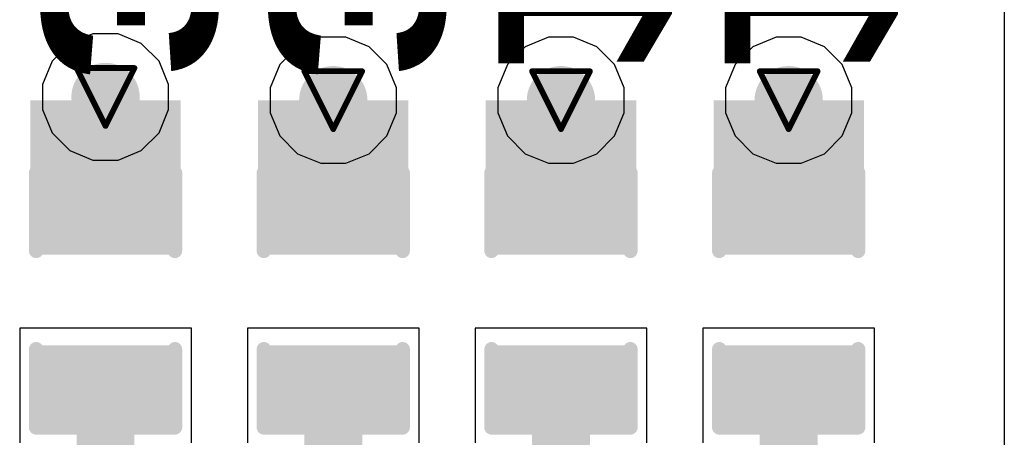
# Model space of a CAD drawing. Header units: inches. Extents: x 0 to 12.2, y 0 to 7.
# Tile 101 of 154: x 1.112 to 1.453, y 3.201 to 3.345. Entities that reach past the tile are written whole.
import ezdxf

# ---------------------------------------------------------------- set-up
doc = ezdxf.new("R2010")
doc.units = ezdxf.units.IN
doc.header["$MEASUREMENT"] = 0
for name, color, linetype in [('Bottom Layer', 5, 'Continuous'), ('Bottom Overlay', 54, 'Continuous'), ('Bottom Paste', 16, 'Continuous'), ('Bottom Solder', 6, 'Continuous'), ('Drill Drawing', 1, 'Continuous'), ('Layer 1', 16, 'Continuous'), ('Layer 2', 76, 'Continuous'), ('Top Layer', 1, 'Continuous'), ('Via Holes', 16, 'Continuous')]:
    doc.layers.add(name, color=color, linetype=linetype)
doc.styles.add('Arial Black_Bold', font='txt', dxfattribs={"height": 0.2})

# ---------------------------------------------------------------- blocks, each defined once
blk = doc.blocks.new('LED_0603_B_177')
at = {"layer": 'Bottom Layer'}
for points in [[(-0.03937, 0.01969), (-0.01969, 0.01969), (-0.01969, -0.01969), (-0.03937, -0.01969)], [(0.01969, 0.01969), (0.03937, 0.01969), (0.03937, -0.01969), (0.01969, -0.01969)]]:
    blk.add_hatch(color=5, dxfattribs=at).paths.add_polyline_path(points)
at = {"layer": 'Bottom Overlay'}
blk.add_hatch(color=54, dxfattribs=at).paths.add_polyline_path([(0.044, -0.026), (0.069, -0.026), (0.069, 0.026), (0.044, 0.026)])
at = {"layer": 'Bottom Paste'}
for points in [[(-0.03937, 0.01969), (-0.01969, 0.01969), (-0.01969, -0.01969), (-0.03937, -0.01969)], [(0.01969, 0.01969), (0.03937, 0.01969), (0.03937, -0.01969), (0.01969, -0.01969)]]:
    blk.add_hatch(color=16, dxfattribs=at).paths.add_polyline_path(points)
at = {"layer": 'Bottom Solder'}
for points in [[(-0.04337, 0.02369), (-0.01569, 0.02369), (-0.01569, -0.02369), (-0.04337, -0.02369)], [(0.01569, 0.02369), (0.04337, 0.02369), (0.04337, -0.02369), (0.01569, -0.02369)]]:
    blk.add_hatch(color=6, dxfattribs=at).paths.add_polyline_path(points)
at = {"layer": 'Bottom Overlay', "const_width": 0.005}
for points in [[(-0.044, 0.024), (-0.044, -0.024)], [(-0.044, 0.024), (-0.017, 0.024)], [(0.017, 0.024), (0.044, 0.024)], [(0.044, 0.024), (0.044, -0.024)], [(-0.044, -0.024), (-0.017, -0.024)], [(0.017, -0.024), (0.044, -0.024)]]:
    blk.add_lwpolyline(points, dxfattribs=at)
at = {"layer": 'Bottom Overlay', "const_width": 0.0025}
for points in [[(-0.04525, 0.024, 1), (-0.04275, 0.024, 1)], [(-0.04525, 0.024, 1), (-0.04275, 0.024, 1)], [(-0.01825, 0.024, 1), (-0.01575, 0.024, 1)], [(0.01575, 0.024, 1), (0.01825, 0.024, 1)], [(0.04275, 0.024, 1), (0.04525, 0.024, 1)], [(0.04275, 0.024, 1), (0.04525, 0.024, 1)], [(-0.04525, -0.024, 1), (-0.04275, -0.024, 1)], [(-0.04525, -0.024, 1), (-0.04275, -0.024, 1)], [(-0.01825, -0.024, 1), (-0.01575, -0.024, 1)], [(0.01575, -0.024, 1), (0.01825, -0.024, 1)], [(0.04275, -0.024, 1), (0.04525, -0.024, 1)], [(0.04275, -0.024, 1), (0.04525, -0.024, 1)]]:
    blk.add_lwpolyline(points, format="xyb", close=True, dxfattribs=at)
blk = doc.blocks.new('LED_0603_B_178')
at = {"layer": 'Bottom Layer'}
for points in [[(-0.03937, 0.01969), (-0.01969, 0.01969), (-0.01969, -0.01969), (-0.03937, -0.01969)], [(0.01969, 0.01969), (0.03937, 0.01969), (0.03937, -0.01969), (0.01969, -0.01969)]]:
    blk.add_hatch(color=5, dxfattribs=at).paths.add_polyline_path(points)
at = {"layer": 'Bottom Overlay'}
blk.add_hatch(color=54, dxfattribs=at).paths.add_polyline_path([(0.044, -0.026), (0.069, -0.026), (0.069, 0.026), (0.044, 0.026)])
at = {"layer": 'Bottom Paste'}
for points in [[(-0.03937, 0.01969), (-0.01969, 0.01969), (-0.01969, -0.01969), (-0.03937, -0.01969)], [(0.01969, 0.01969), (0.03937, 0.01969), (0.03937, -0.01969), (0.01969, -0.01969)]]:
    blk.add_hatch(color=16, dxfattribs=at).paths.add_polyline_path(points)
at = {"layer": 'Bottom Solder'}
for points in [[(-0.04337, 0.02369), (-0.01569, 0.02369), (-0.01569, -0.02369), (-0.04337, -0.02369)], [(0.01569, 0.02369), (0.04337, 0.02369), (0.04337, -0.02369), (0.01569, -0.02369)]]:
    blk.add_hatch(color=6, dxfattribs=at).paths.add_polyline_path(points)
at = {"layer": 'Bottom Overlay', "const_width": 0.005}
for points in [[(-0.044, 0.024), (-0.044, -0.024)], [(-0.044, 0.024), (-0.017, 0.024)], [(0.017, 0.024), (0.044, 0.024)], [(0.044, 0.024), (0.044, -0.024)], [(-0.044, -0.024), (-0.017, -0.024)], [(0.017, -0.024), (0.044, -0.024)]]:
    blk.add_lwpolyline(points, dxfattribs=at)
at = {"layer": 'Bottom Overlay', "const_width": 0.0025}
for points in [[(-0.04525, 0.024, 1), (-0.04275, 0.024, 1)], [(-0.04525, 0.024, 1), (-0.04275, 0.024, 1)], [(-0.01825, 0.024, 1), (-0.01575, 0.024, 1)], [(0.01575, 0.024, 1), (0.01825, 0.024, 1)], [(0.04275, 0.024, 1), (0.04525, 0.024, 1)], [(0.04275, 0.024, 1), (0.04525, 0.024, 1)], [(-0.04525, -0.024, 1), (-0.04275, -0.024, 1)], [(-0.04525, -0.024, 1), (-0.04275, -0.024, 1)], [(-0.01825, -0.024, 1), (-0.01575, -0.024, 1)], [(0.01575, -0.024, 1), (0.01825, -0.024, 1)], [(0.04275, -0.024, 1), (0.04525, -0.024, 1)], [(0.04275, -0.024, 1), (0.04525, -0.024, 1)]]:
    blk.add_lwpolyline(points, format="xyb", close=True, dxfattribs=at)
blk = doc.blocks.new('LED_0603_B_179')
at = {"layer": 'Bottom Layer'}
for points in [[(-0.03937, 0.01969), (-0.01969, 0.01969), (-0.01969, -0.01969), (-0.03937, -0.01969)], [(0.01969, 0.01969), (0.03937, 0.01969), (0.03937, -0.01969), (0.01969, -0.01969)]]:
    blk.add_hatch(color=5, dxfattribs=at).paths.add_polyline_path(points)
at = {"layer": 'Bottom Overlay'}
blk.add_hatch(color=54, dxfattribs=at).paths.add_polyline_path([(0.044, -0.026), (0.069, -0.026), (0.069, 0.026), (0.044, 0.026)])
at = {"layer": 'Bottom Paste'}
for points in [[(-0.03937, 0.01969), (-0.01969, 0.01969), (-0.01969, -0.01969), (-0.03937, -0.01969)], [(0.01969, 0.01969), (0.03937, 0.01969), (0.03937, -0.01969), (0.01969, -0.01969)]]:
    blk.add_hatch(color=16, dxfattribs=at).paths.add_polyline_path(points)
at = {"layer": 'Bottom Solder'}
for points in [[(-0.04337, 0.02369), (-0.01569, 0.02369), (-0.01569, -0.02369), (-0.04337, -0.02369)], [(0.01569, 0.02369), (0.04337, 0.02369), (0.04337, -0.02369), (0.01569, -0.02369)]]:
    blk.add_hatch(color=6, dxfattribs=at).paths.add_polyline_path(points)
at = {"layer": 'Bottom Overlay', "const_width": 0.005}
for points in [[(-0.044, 0.024), (-0.044, -0.024)], [(-0.044, 0.024), (-0.017, 0.024)], [(0.017, 0.024), (0.044, 0.024)], [(0.044, 0.024), (0.044, -0.024)], [(-0.044, -0.024), (-0.017, -0.024)], [(0.017, -0.024), (0.044, -0.024)]]:
    blk.add_lwpolyline(points, dxfattribs=at)
at = {"layer": 'Bottom Overlay', "const_width": 0.0025}
for points in [[(-0.04525, 0.024, 1), (-0.04275, 0.024, 1)], [(-0.04525, 0.024, 1), (-0.04275, 0.024, 1)], [(-0.01825, 0.024, 1), (-0.01575, 0.024, 1)], [(0.01575, 0.024, 1), (0.01825, 0.024, 1)], [(0.04275, 0.024, 1), (0.04525, 0.024, 1)], [(0.04275, 0.024, 1), (0.04525, 0.024, 1)], [(-0.04525, -0.024, 1), (-0.04275, -0.024, 1)], [(-0.04525, -0.024, 1), (-0.04275, -0.024, 1)], [(-0.01825, -0.024, 1), (-0.01575, -0.024, 1)], [(0.01575, -0.024, 1), (0.01825, -0.024, 1)], [(0.04275, -0.024, 1), (0.04525, -0.024, 1)], [(0.04275, -0.024, 1), (0.04525, -0.024, 1)]]:
    blk.add_lwpolyline(points, format="xyb", close=True, dxfattribs=at)
blk = doc.blocks.new('LED_0603_B_180')
at = {"layer": 'Bottom Layer'}
for points in [[(-0.03937, 0.01969), (-0.01969, 0.01969), (-0.01969, -0.01969), (-0.03937, -0.01969)], [(0.01969, 0.01969), (0.03937, 0.01969), (0.03937, -0.01969), (0.01969, -0.01969)]]:
    blk.add_hatch(color=5, dxfattribs=at).paths.add_polyline_path(points)
at = {"layer": 'Bottom Overlay'}
blk.add_hatch(color=54, dxfattribs=at).paths.add_polyline_path([(0.044, -0.026), (0.069, -0.026), (0.069, 0.026), (0.044, 0.026)])
at = {"layer": 'Bottom Paste'}
for points in [[(-0.03937, 0.01969), (-0.01969, 0.01969), (-0.01969, -0.01969), (-0.03937, -0.01969)], [(0.01969, 0.01969), (0.03937, 0.01969), (0.03937, -0.01969), (0.01969, -0.01969)]]:
    blk.add_hatch(color=16, dxfattribs=at).paths.add_polyline_path(points)
at = {"layer": 'Bottom Solder'}
for points in [[(-0.04337, 0.02369), (-0.01569, 0.02369), (-0.01569, -0.02369), (-0.04337, -0.02369)], [(0.01569, 0.02369), (0.04337, 0.02369), (0.04337, -0.02369), (0.01569, -0.02369)]]:
    blk.add_hatch(color=6, dxfattribs=at).paths.add_polyline_path(points)
at = {"layer": 'Bottom Overlay', "const_width": 0.005}
for points in [[(-0.044, 0.024), (-0.044, -0.024)], [(-0.044, 0.024), (-0.017, 0.024)], [(0.017, 0.024), (0.044, 0.024)], [(0.044, 0.024), (0.044, -0.024)], [(-0.044, -0.024), (-0.017, -0.024)], [(0.017, -0.024), (0.044, -0.024)]]:
    blk.add_lwpolyline(points, dxfattribs=at)
at = {"layer": 'Bottom Overlay', "const_width": 0.0025}
for points in [[(-0.04525, 0.024, 1), (-0.04275, 0.024, 1)], [(-0.04525, 0.024, 1), (-0.04275, 0.024, 1)], [(-0.01825, 0.024, 1), (-0.01575, 0.024, 1)], [(0.01575, 0.024, 1), (0.01825, 0.024, 1)], [(0.04275, 0.024, 1), (0.04525, 0.024, 1)], [(0.04275, 0.024, 1), (0.04525, 0.024, 1)], [(-0.04525, -0.024, 1), (-0.04275, -0.024, 1)], [(-0.04525, -0.024, 1), (-0.04275, -0.024, 1)], [(-0.01825, -0.024, 1), (-0.01575, -0.024, 1)], [(0.01575, -0.024, 1), (0.01825, -0.024, 1)], [(0.04275, -0.024, 1), (0.04525, -0.024, 1)], [(0.04275, -0.024, 1), (0.04525, -0.024, 1)]]:
    blk.add_lwpolyline(points, format="xyb", close=True, dxfattribs=at)

msp = doc.modelspace()

# ---------------------------------------------------------------- hatches: boundary and pattern name
at = {"layer": 'Bottom Layer'}
h = msp.add_hatch(color=5, dxfattribs=at)
edge = h.paths.add_edge_path()
edge.add_arc((1.14173, 3.3182), 0.01181, 0, 360)
h = msp.add_hatch(color=5, dxfattribs=at)
edge = h.paths.add_edge_path()
edge.add_arc((1.22047, 3.31709), 0.01181, 0, 360)
h = msp.add_hatch(color=5, dxfattribs=at)
edge = h.paths.add_edge_path()
edge.add_arc((1.29921, 3.31709), 0.01181, 0, 360)
h = msp.add_hatch(color=5, dxfattribs=at)
edge = h.paths.add_edge_path()
edge.add_arc((1.37795, 3.31709), 0.01181, 0, 360)
at = {"layer": 'Layer 1'}
h = msp.add_hatch(color=16, dxfattribs=at)
edge = h.paths.add_edge_path()
edge.add_arc((1.14173, 3.3182), 0.01181, 0, 360)
h = msp.add_hatch(color=16, dxfattribs=at)
edge = h.paths.add_edge_path()
edge.add_arc((1.22047, 3.31709), 0.01181, 0, 360)
h = msp.add_hatch(color=16, dxfattribs=at)
edge = h.paths.add_edge_path()
edge.add_arc((1.29921, 3.31709), 0.01181, 0, 360)
h = msp.add_hatch(color=16, dxfattribs=at)
edge = h.paths.add_edge_path()
edge.add_arc((1.37795, 3.31709), 0.01181, 0, 360)
at = {"layer": 'Layer 2'}
h = msp.add_hatch(color=76, dxfattribs=at)
edge = h.paths.add_edge_path()
edge.add_arc((1.14173, 3.3182), 0.01181, 0, 360)
h = msp.add_hatch(color=76, dxfattribs=at)
edge = h.paths.add_edge_path()
edge.add_arc((1.22047, 3.31709), 0.01181, 0, 360)
h = msp.add_hatch(color=76, dxfattribs=at)
edge = h.paths.add_edge_path()
edge.add_arc((1.29921, 3.31709), 0.01181, 0, 360)
h = msp.add_hatch(color=76, dxfattribs=at)
edge = h.paths.add_edge_path()
edge.add_arc((1.37795, 3.31709), 0.01181, 0, 360)
at = {"layer": 'Top Layer'}
h = msp.add_hatch(color=1, dxfattribs=at)
edge = h.paths.add_edge_path()
edge.add_arc((1.14173, 3.3182), 0.01181, 0, 360)
h = msp.add_hatch(color=1, dxfattribs=at)
edge = h.paths.add_edge_path()
edge.add_arc((1.22047, 3.31709), 0.01181, 0, 360)
h = msp.add_hatch(color=1, dxfattribs=at)
edge = h.paths.add_edge_path()
edge.add_arc((1.29921, 3.31709), 0.01181, 0, 360)
h = msp.add_hatch(color=1, dxfattribs=at)
edge = h.paths.add_edge_path()
edge.add_arc((1.37795, 3.31709), 0.01181, 0, 360)
at = {"layer": 'Via Holes'}
h = msp.add_hatch(color=7, dxfattribs=at)
edge = h.paths.add_edge_path()
edge.add_arc((1.14173, 3.3182), 0.00591, 0, 360)
h = msp.add_hatch(color=7, dxfattribs=at)
edge = h.paths.add_edge_path()
edge.add_arc((1.22047, 3.31709), 0.00591, 0, 360)
h = msp.add_hatch(color=7, dxfattribs=at)
edge = h.paths.add_edge_path()
edge.add_arc((1.29921, 3.31709), 0.00591, 0, 360)
h = msp.add_hatch(color=7, dxfattribs=at)
edge = h.paths.add_edge_path()
edge.add_arc((1.37795, 3.31709), 0.00591, 0, 360)

# ---------------------------------------------------------------- linework, layer by layer
at = {"layer": 'Bottom Layer'}
for p, q in [((1.4525, 3.76971), (1.4525, 3.15156)), ((1.17142, 3.23835), (1.11205, 3.23835)), ((1.11205, 3.23835), (1.11205, 3.19866)), ((1.17142, 3.19866), (1.17142, 3.23835)), ((1.25016, 3.23835), (1.19079, 3.23835)), ((1.19079, 3.23835), (1.19079, 3.19866)), ((1.25016, 3.19866), (1.25016, 3.23835)), ((1.3289, 3.23835), (1.26953, 3.23835)), ((1.26953, 3.23835), (1.26953, 3.19866)), ((1.3289, 3.19866), (1.3289, 3.23835)), ((1.40764, 3.23835), (1.34827, 3.23835)), ((1.34827, 3.23835), (1.34827, 3.19866)), ((1.40764, 3.19866), (1.40764, 3.23835))]:
    msp.add_line(p, q, dxfattribs=at)
at = {"layer": 'Bottom Layer', "const_width": 0.02}
for points in [[(1.14173, 3.27867), (1.14173, 3.3182)], [(1.22047, 3.27756), (1.22047, 3.31709)], [(1.29921, 3.27756), (1.29921, 3.31709)], [(1.37795, 3.27756), (1.37795, 3.31709)], [(1.14173, 3.17787), (1.14173, 3.21739)], [(1.22047, 3.17787), (1.22047, 3.21739)], [(1.29921, 3.17787), (1.29921, 3.21739)], [(1.37795, 3.17787), (1.37795, 3.21739)]]:
    msp.add_lwpolyline(points, dxfattribs=at)
at = {"layer": 'Bottom Layer', "const_width": 0.01}
for points in [[(1.13673, 3.3182, 1), (1.14673, 3.3182, 1)], [(1.21547, 3.31709, 1), (1.22547, 3.31709, 1)], [(1.29421, 3.31709, 1), (1.30421, 3.31709, 1)], [(1.37295, 3.31709, 1), (1.38295, 3.31709, 1)], [(1.13673, 3.27867, 1), (1.14673, 3.27867, 1)], [(1.21547, 3.27756, 1), (1.22547, 3.27756, 1)], [(1.29421, 3.27756, 1), (1.30421, 3.27756, 1)], [(1.37295, 3.27756, 1), (1.38295, 3.27756, 1)], [(1.13673, 3.21739, 1), (1.14673, 3.21739, 1)], [(1.21547, 3.21739, 1), (1.22547, 3.21739, 1)], [(1.29421, 3.21739, 1), (1.30421, 3.21739, 1)], [(1.37295, 3.21739, 1), (1.38295, 3.21739, 1)]]:
    msp.add_lwpolyline(points, format="xyb", close=True, dxfattribs=at)
at = {"layer": 'Drill Drawing', "const_width": 0.002}
for points in [[(1.13173, 3.3282), (1.15173, 3.3282)], [(1.13173, 3.3282), (1.14173, 3.3082)], [(1.14173, 3.3082), (1.15173, 3.3282)], [(1.21047, 3.32709), (1.23047, 3.32709)], [(1.21047, 3.32709), (1.22047, 3.30709)], [(1.22047, 3.30709), (1.23047, 3.32709)], [(1.28921, 3.32709), (1.30921, 3.32709)], [(1.28921, 3.32709), (1.29921, 3.30709)], [(1.29921, 3.30709), (1.30921, 3.32709)], [(1.36795, 3.32709), (1.38795, 3.32709)], [(1.36795, 3.32709), (1.37795, 3.30709)], [(1.37795, 3.30709), (1.38795, 3.32709)]]:
    msp.add_lwpolyline(points, dxfattribs=at)
at = {"layer": 'Drill Drawing', "const_width": 0.001}
for points in [[(1.13123, 3.3282, 1), (1.13223, 3.3282, 1)], [(1.13123, 3.3282, 1), (1.13223, 3.3282, 1)], [(1.15123, 3.3282, 1), (1.15223, 3.3282, 1)], [(1.15123, 3.3282, 1), (1.15223, 3.3282, 1)], [(1.20997, 3.32709, 1), (1.21097, 3.32709, 1)], [(1.20997, 3.32709, 1), (1.21097, 3.32709, 1)], [(1.22997, 3.32709, 1), (1.23097, 3.32709, 1)], [(1.22997, 3.32709, 1), (1.23097, 3.32709, 1)], [(1.28871, 3.32709, 1), (1.28971, 3.32709, 1)], [(1.28871, 3.32709, 1), (1.28971, 3.32709, 1)], [(1.30871, 3.32709, 1), (1.30971, 3.32709, 1)], [(1.30871, 3.32709, 1), (1.30971, 3.32709, 1)], [(1.36745, 3.32709, 1), (1.36845, 3.32709, 1)], [(1.36745, 3.32709, 1), (1.36845, 3.32709, 1)], [(1.38745, 3.32709, 1), (1.38845, 3.32709, 1)], [(1.38745, 3.32709, 1), (1.38845, 3.32709, 1)], [(1.14123, 3.3082, 1), (1.14223, 3.3082, 1)], [(1.14123, 3.3082, 1), (1.14223, 3.3082, 1)], [(1.21997, 3.30709, 1), (1.22097, 3.30709, 1)], [(1.21997, 3.30709, 1), (1.22097, 3.30709, 1)], [(1.29871, 3.30709, 1), (1.29971, 3.30709, 1)], [(1.29871, 3.30709, 1), (1.29971, 3.30709, 1)], [(1.37745, 3.30709, 1), (1.37845, 3.30709, 1)], [(1.37745, 3.30709, 1), (1.37845, 3.30709, 1)]]:
    msp.add_lwpolyline(points, format="xyb", close=True, dxfattribs=at)
at = {"layer": 'Layer 2'}
for p, q in [((1.13739, 3.34001), (1.12938, 3.33669)), ((1.14607, 3.34001), (1.13739, 3.34001)), ((1.15409, 3.33669), (1.14607, 3.34001)), ((1.12938, 3.33669), (1.12324, 3.33055)), ((1.16022, 3.33055), (1.15409, 3.33669)), ((1.21613, 3.3389), (1.20812, 3.33558)), ((1.22481, 3.3389), (1.21613, 3.3389)), ((1.23283, 3.33558), (1.22481, 3.3389)), ((1.29487, 3.3389), (1.28686, 3.33558)), ((1.30355, 3.3389), (1.29487, 3.3389)), ((1.31157, 3.33558), (1.30355, 3.3389)), ((1.37361, 3.3389), (1.3656, 3.33558)), ((1.38229, 3.3389), (1.37361, 3.3389)), ((1.39031, 3.33558), (1.38229, 3.3389)), ((1.20812, 3.33558), (1.20198, 3.32944)), ((1.23896, 3.32944), (1.23283, 3.33558)), ((1.28686, 3.33558), (1.28072, 3.32944)), ((1.3177, 3.32944), (1.31157, 3.33558)), ((1.3656, 3.33558), (1.35946, 3.32944)), ((1.39644, 3.32944), (1.39031, 3.33558)), ((1.12324, 3.33055), (1.11992, 3.32254)), ((1.16354, 3.32254), (1.16022, 3.33055)), ((1.20198, 3.32944), (1.19866, 3.32142)), ((1.24228, 3.32142), (1.23896, 3.32944)), ((1.28072, 3.32944), (1.2774, 3.32142)), ((1.32102, 3.32142), (1.3177, 3.32944)), ((1.35946, 3.32944), (1.35614, 3.32142)), ((1.39976, 3.32142), (1.39644, 3.32944)), ((1.11992, 3.32254), (1.11992, 3.31386)), ((1.16354, 3.31386), (1.16354, 3.32254)), ((1.19866, 3.32142), (1.19866, 3.31275)), ((1.24228, 3.31275), (1.24228, 3.32142)), ((1.2774, 3.32142), (1.2774, 3.31275)), ((1.32102, 3.31275), (1.32102, 3.32142)), ((1.35614, 3.32142), (1.35614, 3.31275)), ((1.39976, 3.31275), (1.39976, 3.32142)), ((1.11992, 3.31386), (1.12324, 3.30584)), ((1.16022, 3.30584), (1.16354, 3.31386)), ((1.19866, 3.31275), (1.20198, 3.30473)), ((1.23896, 3.30473), (1.24228, 3.31275)), ((1.2774, 3.31275), (1.28072, 3.30473)), ((1.3177, 3.30473), (1.32102, 3.31275)), ((1.35614, 3.31275), (1.35946, 3.30473)), ((1.39644, 3.30473), (1.39976, 3.31275)), ((1.12324, 3.30584), (1.12938, 3.29971)), ((1.15409, 3.29971), (1.16022, 3.30584)), ((1.20198, 3.30473), (1.20812, 3.2986)), ((1.23283, 3.2986), (1.23896, 3.30473)), ((1.28072, 3.30473), (1.28686, 3.2986)), ((1.31157, 3.2986), (1.3177, 3.30473)), ((1.35946, 3.30473), (1.3656, 3.2986)), ((1.39031, 3.2986), (1.39644, 3.30473)), ((1.12938, 3.29971), (1.13739, 3.29639)), ((1.14607, 3.29639), (1.15409, 3.29971)), ((1.13739, 3.29639), (1.14607, 3.29639)), ((1.20812, 3.2986), (1.21613, 3.29528)), ((1.22481, 3.29528), (1.23283, 3.2986)), ((1.28686, 3.2986), (1.29487, 3.29528)), ((1.30355, 3.29528), (1.31157, 3.2986)), ((1.3656, 3.2986), (1.37361, 3.29528)), ((1.38229, 3.29528), (1.39031, 3.2986)), ((1.21613, 3.29528), (1.22481, 3.29528)), ((1.29487, 3.29528), (1.30355, 3.29528)), ((1.37361, 3.29528), (1.38229, 3.29528))]:
    msp.add_line(p, q, dxfattribs=at)

# ---------------------------------------------------------------- block references
at = {"rotation": 90}
for name, p in [('LED_0603_B_180', (1.14173, 3.24803)), ('LED_0603_B_179', (1.22047, 3.24803)), ('LED_0603_B_178', (1.29921, 3.24803)), ('LED_0603_B_177', (1.37795, 3.24803))]:
    msp.add_blockref(name, p, dxfattribs=at)

# ---------------------------------------------------------------- texts
at = {"layer": 'Bottom Overlay', "style": 'Arial Black_Bold', "text_generation_flag": 2}
for s, p in [('3V8', (1.12007, 3.3238)), ('3V0', (1.19881, 3.3238)), ('1V8', (1.27755, 3.3238)), ('1V2', (1.35579, 3.3238))]:
    msp.add_text(s, height=0.06, rotation=270, dxfattribs=at).set_placement(p)

doc.saveas('drawing.dxf')
